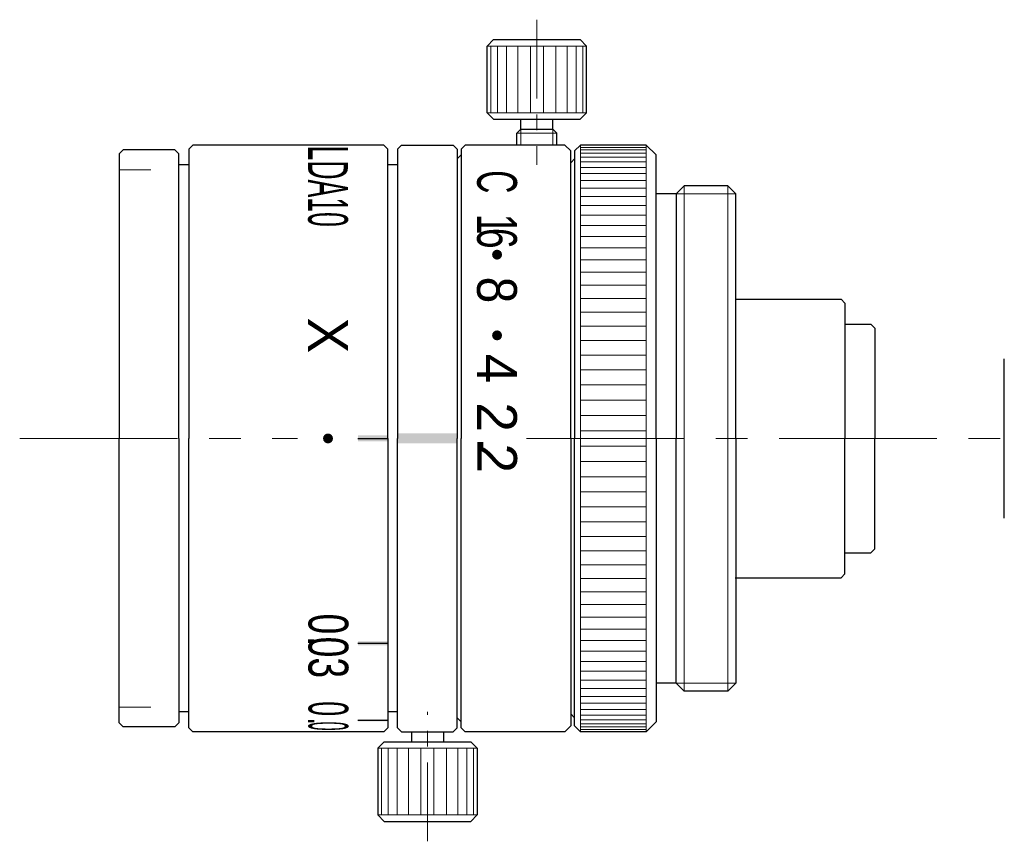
# Model space of a CAD drawing. Header units: millimetres. Extents: x 26 to 75.5, y 29.7 to 71.
import ezdxf
from ezdxf.enums import TextEntityAlignment as Align

# ---------------------------------------------------------------- set-up
doc = ezdxf.new("R2010")
doc.units = ezdxf.units.MM
doc.header["$LTSCALE"] = 0.25
doc.linetypes.add('CENTER', pattern=[50.8, 31.75, -6.35, 6.35, -6.35])
doc.layers.add('00_補助線', color=252, linetype='Continuous', lineweight=0, plot=False)
for name, color, linetype, lineweight in [('01_中心線', 1, 'CENTER', 20), ('03_寸法・文字', 50, 'Continuous', 20), ('iris＆image_circle', 7, 'Continuous', 30), ('画層1', 7, 'Continuous', 30)]:
    doc.layers.add(name, color=color, linetype=linetype, lineweight=lineweight)
doc.styles.add('sihyou', font='txt', dxfattribs={"width": 0.6, "height": 2})
doc.styles.add('VS Standard', font='txt', dxfattribs={"height": 3})

msp = doc.modelspace()

# ---------------------------------------------------------------- hatches: boundary and pattern name
at = {"layer": '03_寸法・文字'}
h = msp.add_hatch(color=256, dxfattribs=at)
h.dxf.hatch_style = 1
h.paths.add_polyline_path([(50.006, 58.989, 1), (50.006, 59.489, 1)])
h = msp.add_hatch(color=256, dxfattribs=at)
h.dxf.hatch_style = 1
h.paths.add_polyline_path([(50.006, 54.932, 1), (50.006, 55.432, 1)])
h = msp.add_hatch(color=256, dxfattribs=at)
h.dxf.hatch_style = 1
h.paths.add_polyline_path([(41.506, 50.25, 1), (41.506, 49.75, 1)])
h = msp.add_hatch(color=256, dxfattribs=at)
h.dxf.hatch_style = 1
h.paths.add_polyline_path([(43.006, 50.15), (43.006, 49.85), (44.506, 49.85), (44.506, 50.15)])
h = msp.add_hatch(color=256, dxfattribs=at)
h.dxf.hatch_style = 1
h.paths.add_polyline_path([(48.006, 50.25), (45.006, 50.25), (45.006, 49.75), (48.006, 49.75)])
h = msp.add_hatch(color=256, dxfattribs=at)
h.dxf.hatch_style = 1
h.paths.add_polyline_path([(43.006, 39.802), (43.006, 39.602), (44.506, 39.602), (44.506, 39.802)])
h = msp.add_hatch(color=256, dxfattribs=at)
h.dxf.hatch_style = 1
h.paths.add_polyline_path([(43.006, 35.886), (43.006, 35.786), (44.506, 35.786), (44.506, 35.886)])

# ---------------------------------------------------------------- linework, layer by layer
at = {"layer": '00_補助線'}
for p, q in [((32.606, 63.5), (31.006, 63.5)), ((32.606, 36.5), (31.006, 36.5))]:
    msp.add_line(p, q, dxfattribs=at)
at = {"layer": '00_補助線', "lineweight": 30}
for p, q in [((43.006, 50), (44.506, 50)), ((43.006, 39.702), (44.506, 39.702)), ((43.006, 35.836), (44.506, 35.836))]:
    msp.add_line(p, q, dxfattribs=at)
at = {"layer": '01_中心線', "ltscale": 0.5}
for p, q in [((52.006, 71.05), (52.006, 63.75)), ((46.506, 29.75), (46.506, 36.25))]:
    msp.add_line(p, q, dxfattribs=at)
at = {"layer": '01_中心線'}
for p, q in [((26.006, 50), (39.98, 50)), ((51.48, 50), (75.506, 50))]:
    msp.add_line(p, q, dxfattribs=at)
at = {"layer": 'iris＆image_circle'}
msp.add_line((75.506, 46), (75.506, 54), dxfattribs=at)
at = {"layer": '画層1'}
for p, q in [((49.831, 70.05), (49.506, 69.725)), ((49.831, 70.05), (54.181, 70.05)), ((54.181, 70.05), (54.506, 69.725)), ((49.506, 66.375), (49.506, 69.725)), ((54.506, 66.375), (54.506, 69.725)), ((49.831, 66.05), (49.506, 66.375)), ((54.181, 66.05), (54.506, 66.375)), ((49.831, 66.05), (54.181, 66.05)), ((51.206, 65.55), (51.206, 66.05)), ((52.806, 65.55), (52.806, 66.05)), ((51.206, 65.55), (51.006, 65.35)), ((51.006, 64.75), (51.006, 65.35)), ((51.206, 65.55), (52.806, 65.55)), ((53.006, 65.35), (52.806, 65.55)), ((53.006, 64.75), (53.006, 65.35)), ((31.006, 64.3), (31.206, 64.5)), ((33.806, 64.5), (31.206, 64.5)), ((33.806, 64.5), (34.006, 64.3)), ((34.506, 64.55), (34.706, 64.75)), ((34.506, 64.55), (34.506, 50)), ((44.306, 64.75), (34.706, 64.75)), ((44.306, 64.75), (44.506, 64.55)), ((44.506, 50), (44.506, 64.55)), ((45.006, 64.55), (45.206, 64.75)), ((45.006, 64.55), (45.006, 50)), ((45.206, 64.75), (47.806, 64.75)), ((47.806, 64.75), (48.006, 64.55)), ((48.006, 64.55), (48.006, 50)), ((48.206, 64.55), (48.406, 64.75)), ((48.206, 64.55), (48.206, 50)), ((53.406, 64.75), (48.406, 64.75)), ((53.406, 64.75), (53.706, 64.45)), ((53.706, 50), (53.706, 64.45)), ((54.206, 64.75), (53.906, 64.45)), ((53.906, 64.45), (53.906, 50)), ((57.506, 64.75), (54.206, 64.75)), ((57.506, 64.75), (58.006, 64.25)), ((31.006, 64.3), (31.006, 50)), ((34.006, 50), (34.006, 64.3)), ((48.006, 64.05), (48.206, 64.25)), ((53.906, 64.05), (53.706, 63.85)), ((58.006, 50), (58.006, 64.25)), ((34.506, 63.75), (34.006, 63.75)), ((45.006, 63.75), (44.506, 63.75)), ((59.006, 62.303), (59.403, 62.7)), ((61.609, 62.7), (59.403, 62.7)), ((62.006, 62.303), (61.609, 62.7)), ((59.006, 62.303), (58.006, 62.303)), ((59.006, 62.303), (59.006, 50)), ((62.006, 50), (62.006, 62.303)), ((61.98, 57), (67.296, 57)), ((67.296, 57), (67.496, 56.8)), ((67.496, 56.8), (67.496, 50)), ((67.496, 55.75), (68.796, 55.75)), ((68.796, 55.75), (68.996, 55.55)), ((68.996, 55.55), (68.996, 50)), ((31.006, 35.7), (31.006, 50)), ((34.006, 50), (34.006, 35.7)), ((34.506, 35.45), (34.506, 50)), ((44.506, 50), (44.506, 35.45)), ((45.006, 35.45), (45.006, 50)), ((48.006, 35.45), (48.006, 50)), ((48.206, 35.45), (48.206, 50)), ((53.706, 50), (53.706, 35.55)), ((53.906, 35.55), (53.906, 50)), ((58.006, 50), (58.006, 35.75)), ((59.006, 37.697), (59.006, 50)), ((62.006, 50), (62.006, 37.697)), ((67.496, 43.2), (67.496, 50)), ((68.996, 44.45), (68.996, 50)), ((67.496, 44.25), (68.796, 44.25)), ((68.796, 44.25), (68.996, 44.45)), ((67.296, 43), (67.496, 43.2)), ((61.98, 43), (67.296, 43)), ((59.006, 37.697), (58.006, 37.697)), ((59.006, 37.697), (59.403, 37.3)), ((62.006, 37.697), (61.609, 37.3)), ((61.609, 37.3), (59.403, 37.3)), ((34.506, 36.25), (34.006, 36.25)), ((45.006, 36.25), (44.506, 36.25)), ((53.906, 35.95), (53.706, 36.15)), ((31.006, 35.7), (31.206, 35.5)), ((33.806, 35.5), (34.006, 35.7)), ((48.006, 35.95), (48.206, 35.75)), ((57.506, 35.25), (58.006, 35.75)), ((33.806, 35.5), (31.206, 35.5)), ((34.506, 35.45), (34.706, 35.25)), ((44.306, 35.25), (34.706, 35.25)), ((44.306, 35.25), (44.506, 35.45)), ((45.006, 35.45), (45.206, 35.25)), ((45.206, 35.25), (47.806, 35.25)), ((45.706, 35.25), (45.706, 34.75)), ((47.306, 35.25), (47.306, 34.75)), ((47.806, 35.25), (48.006, 35.45)), ((48.206, 35.45), (48.406, 35.25)), ((53.406, 35.25), (48.406, 35.25)), ((53.406, 35.25), (53.706, 35.55)), ((54.206, 35.25), (53.906, 35.55)), ((57.506, 35.25), (54.206, 35.25)), ((44.331, 34.75), (44.006, 34.425)), ((44.331, 34.75), (48.681, 34.75)), ((48.681, 34.75), (49.006, 34.425)), ((44.006, 34.425), (44.006, 31.075)), ((49.006, 34.425), (49.006, 31.075)), ((44.331, 30.75), (44.006, 31.075)), ((44.331, 30.75), (48.681, 30.75)), ((48.681, 30.75), (49.006, 31.075))]:
    msp.add_line(p, q, dxfattribs=at)
at = {"layer": '画層1', "lineweight": 9}
for p, q in [((49.506, 69.725), (54.506, 69.725)), ((49.696, 69.725), (49.696, 66.375)), ((50.022, 69.725), (50.022, 66.375)), ((50.484, 69.725), (50.484, 66.375)), ((51.049, 69.725), (51.049, 66.375)), ((51.679, 69.725), (51.679, 66.375)), ((52.332, 69.725), (52.332, 66.375)), ((52.962, 69.725), (52.962, 66.375)), ((53.528, 69.725), (53.528, 66.375)), ((53.989, 69.725), (53.989, 66.375)), ((54.315, 69.725), (54.315, 66.375)), ((49.506, 66.375), (54.506, 66.375)), ((51.006, 65.35), (53.006, 65.35)), ((54.206, 64.75), (54.206, 50)), ((57.506, 64.624), (54.206, 64.624)), ((57.506, 64.503), (54.206, 64.503)), ((57.506, 64.75), (57.506, 50)), ((57.506, 64.342), (54.206, 64.342)), ((57.506, 64.143), (54.206, 64.143)), ((57.506, 63.904), (54.206, 63.904)), ((57.506, 63.627), (54.206, 63.627)), ((57.506, 63.313), (54.206, 63.313)), ((57.506, 62.963), (54.206, 62.963)), ((57.506, 62.576), (54.206, 62.576)), ((59.403, 62.7), (59.403, 50)), ((61.609, 62.7), (61.609, 50)), ((57.506, 62.156), (54.206, 62.156)), ((57.506, 61.702), (54.206, 61.702)), ((57.506, 61.216), (54.206, 61.216)), ((57.506, 60.699), (54.206, 60.699)), ((57.506, 60.153), (54.206, 60.153)), ((57.506, 59.579), (54.206, 59.579)), ((57.506, 58.979), (54.206, 58.979)), ((57.506, 58.354), (54.206, 58.354)), ((57.506, 57.707), (54.206, 57.707)), ((57.506, 57.038), (54.206, 57.038)), ((57.506, 56.35), (54.206, 56.35)), ((57.506, 55.645), (54.206, 55.645)), ((57.506, 54.924), (54.206, 54.924)), ((57.506, 54.189), (54.206, 54.189)), ((57.506, 53.443), (54.206, 53.443)), ((57.506, 52.688), (54.206, 52.688)), ((57.506, 51.925), (54.206, 51.925)), ((57.506, 51.157), (54.206, 51.157)), ((57.506, 50.386), (54.206, 50.386)), ((54.206, 35.25), (54.206, 50)), ((57.506, 35.25), (57.506, 50)), ((59.403, 37.3), (59.403, 50)), ((61.609, 37.3), (61.609, 50)), ((57.506, 49.614), (54.206, 49.614)), ((57.506, 48.843), (54.206, 48.843)), ((57.506, 48.075), (54.206, 48.075)), ((57.506, 47.312), (54.206, 47.312)), ((57.506, 46.557), (54.206, 46.557)), ((57.506, 45.811), (54.206, 45.811)), ((57.506, 45.076), (54.206, 45.076)), ((57.506, 44.355), (54.206, 44.355)), ((57.506, 43.65), (54.206, 43.65)), ((57.506, 42.962), (54.206, 42.962)), ((57.506, 42.293), (54.206, 42.293)), ((57.506, 41.646), (54.206, 41.646)), ((57.506, 41.021), (54.206, 41.021)), ((57.506, 40.421), (54.206, 40.421)), ((57.506, 39.847), (54.206, 39.847)), ((57.506, 39.301), (54.206, 39.301)), ((57.506, 38.784), (54.206, 38.784)), ((57.506, 38.298), (54.206, 38.298)), ((57.506, 37.844), (54.206, 37.844)), ((57.506, 37.424), (54.206, 37.424)), ((57.506, 37.037), (54.206, 37.037)), ((57.506, 36.687), (54.206, 36.687)), ((57.506, 36.373), (54.206, 36.373)), ((57.506, 36.096), (54.206, 36.096)), ((57.506, 35.857), (54.206, 35.857)), ((57.506, 35.658), (54.206, 35.658)), ((57.506, 35.497), (54.206, 35.497)), ((57.506, 35.376), (54.206, 35.376)), ((44.006, 34.425), (49.006, 34.425)), ((44.196, 31.075), (44.196, 34.425)), ((44.522, 31.075), (44.522, 34.425)), ((44.984, 31.075), (44.984, 34.425)), ((45.549, 31.075), (45.549, 34.425)), ((46.18, 31.075), (46.18, 34.425)), ((46.832, 31.075), (46.832, 34.425)), ((47.463, 31.075), (47.463, 34.425)), ((48.028, 31.075), (48.028, 34.425)), ((48.489, 31.075), (48.489, 34.425)), ((48.816, 31.075), (48.816, 34.425)), ((44.006, 31.075), (49.006, 31.075))]:
    msp.add_line(p, q, dxfattribs=at)
at = {"layer": '画層1', "lineweight": 20}
for p, q in [((51.206, 64.75), (51.206, 65.55)), ((52.806, 64.75), (52.806, 65.55)), ((59.006, 62.303), (62.006, 62.303)), ((59.006, 37.697), (62.006, 37.697))]:
    msp.add_line(p, q, dxfattribs=at)

# ---------------------------------------------------------------- texts
at = {"layer": '03_寸法・文字'}
for s, style, width, p in [('LDA10', 'VS Standard', 0.5, (42.506, 62.68)), ('C', 'VS Standard', 0.6, (51.006, 62.901)), ('1', 'VS Standard', 0.7, (51.004, 60.768)), ('6', 'VS Standard', 0.7, (51.002, 60.064)), ('8', 'VS Standard', 0.9, (51.001, 57.464)), ('0', 'sihyou', 0.7, (42.525, 40.677)), ('.', 'sihyou', 0.7, (42.506, 39.811)), ('03', 'sihyou', 0.7, (42.525, 38.995)), ('0', 'sihyou', 0.5, (42.525, 36.416)), ('.', 'sihyou', 0.5, (42.506, 35.792)), ('0', 'sihyou', 0.3, (42.525, 35.539))]:
    msp.add_text(s, height=2, rotation=270, dxfattribs=dict(at, style=style, width=width)).set_placement(p, align=Align.TOP_CENTER)
for s, style, p in [('X', 'sihyou', (42.506, 55.182)), ('4', 'VS Standard', (51.001, 53.514)), ('2', 'VS Standard', (51.002, 51.073)), ('.', 'VS Standard', (51.006, 49.691)), ('2', 'VS Standard', (51.006, 49.005))]:
    msp.add_text(s, height=2, rotation=270, dxfattribs=dict(at, style=style)).set_placement(p, align=Align.TOP_CENTER)

doc.saveas('drawing.dxf')
